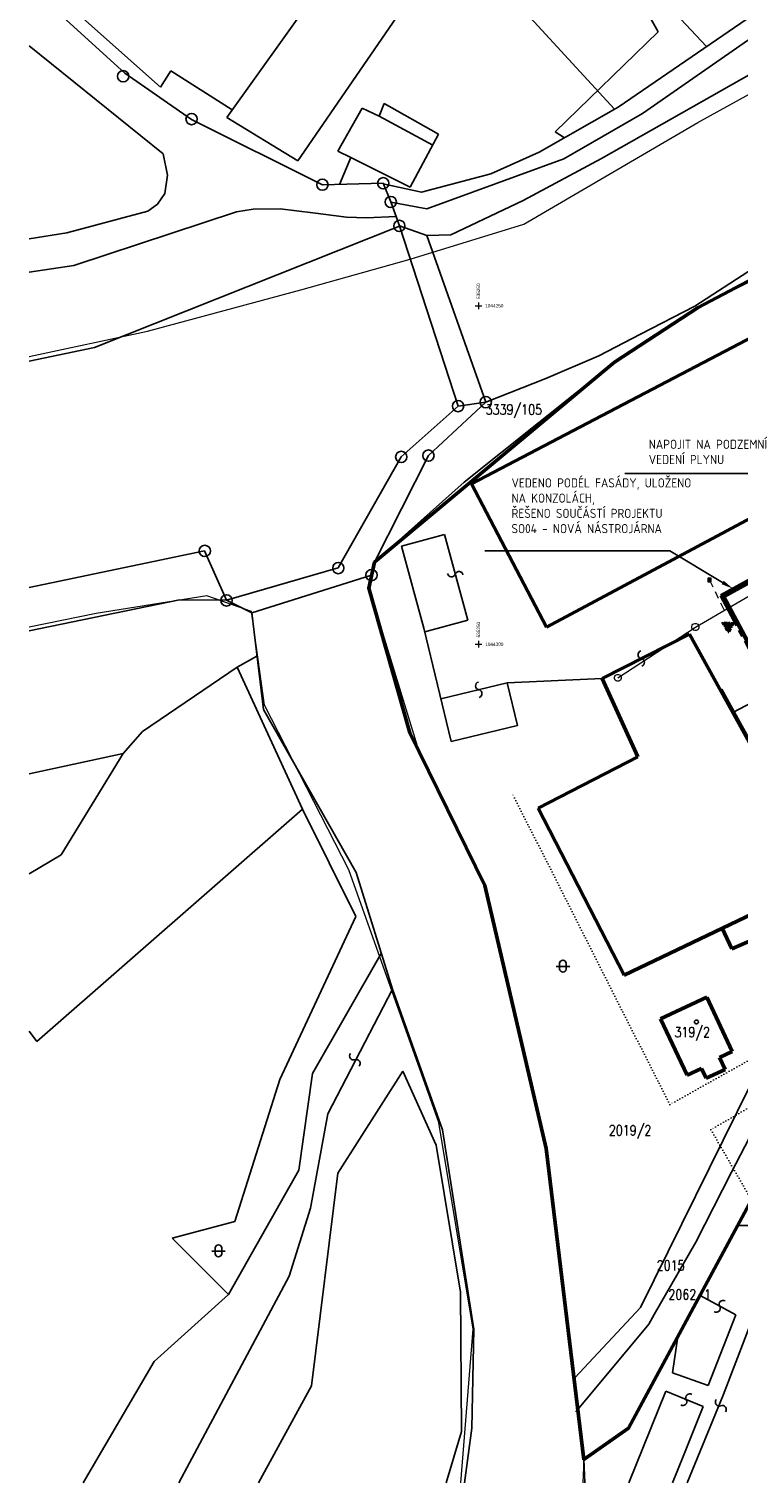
# Model space of a CAD drawing. Header units: millimetres. Extents: x 657207 to 1144608, y -1280639 to -942128.
# Tile 1 of 17: x 659497 to 764292, y -1264708 to -1049948. Entities that reach past the tile are written whole.
import ezdxf
from ezdxf import colors
from ezdxf.entities.mleader import LeaderData, LeaderLine
from ezdxf.enums import TextEntityAlignment as Align
from ezdxf.lldxf.tags import DXFTag
from ezdxf.math import Vec2, Vec3

# ---------------------------------------------------------------- set-up
doc = ezdxf.new("R2010")
doc.units = ezdxf.units.MM
for name, pattern in [('DASHDOT', [0.5, 0.25, -0.125, 0, -0.125]), ('DGN Style 2', [1864.39533, 1118.637198, -745.758132]), ('DOT2', [0.875, 0.125, -0.75]), ('I-PLYN', [760, 500, -80, 100, -80])]:
    doc.linetypes.add(name, pattern=pattern)
for name, color, linetype, lineweight in [('hranice', 3, 'Continuous', 20), ('IN_C_TENKA', 7, 'Continuous', 18), ('IN_NS_TLUSTA', 1, 'Continuous', 60), ('OstKanDest', 32, '626B', 13), ('OstPlynNtl', 30, '633B', 13), ('Plyn', 7, 'Continuous', 30), ('Vrstva 1', 7, 'Continuous', 0), ('Vrstva 34', 7, 'Continuous', 0), ('Vrstva 39', 7, 'Continuous', 0)]:
    doc.layers.add(name, color=color, linetype=linetype, lineweight=lineweight)
doc.layers.add('IN_MODUL_SYSTEM', color=7, linetype='DASHDOT')
doc.layers.add('KATASTR', color=251, linetype='Continuous')
doc.styles.add('iso', font='isocp.shx')
doc.styles.add('Koty', font='romand.shx', dxfattribs={"width": 0.8})
doc.styles.get("Standard").update_dxf_attribs({"font": 'iso.shx'})
doc.styles.add('Style-cs_Working', font='cs_Working.shx')
doc.linetypes.add('626B', pattern='A,5,-2,5,-5.5,[150,stn.shx,S=0.1,R=0,X=0,Y=0],-5.5,5,-2', length=30)
doc.linetypes.add('633B', pattern='A,5,-2,5,-5.5,[155,stn.shx,S=0.1,R=0,X=0,Y=0],-5.5,5,-2', length=30)
tags = doc.linetypes.add('PLYN', pattern='A,12.7,-5.08,["GAS",Standard,S=2.54,R=0,X=-2.54,Y=-1.27],-6.35', length=24.13).pattern_tags.tags
tags[6] = DXFTag(74, 10)

# ---------------------------------------------------------------- blocks, each defined once
blk = doc.blocks.new('Z620')
at = {"layer": 'Vrstva 34', "color": 32, "linetype": 'Continuous', "lineweight": 13}
for p, q in [((-0.5, 0.1), (-0.45, 0.25)), ((-0.5, -0.1), (-0.5, 0.1)), ((-0.45, 0.25), (-0.35, 0.4)), ((-0.35, 0.4), (-0.1, 0.5)), ((-0.1, 0.5), (0.1, 0.5)), ((0.1, 0.5), (0.35, 0.4)), ((0.35, 0.4), (0.45, 0.25)), ((0.45, 0.25), (0.5, 0.1)), ((0.5, 0.1), (0.5, -0.1)), ((-0.4, -0.35), (-0.5, -0.1)), ((-0.25, -0.45), (-0.4, -0.35)), ((-0.1, -0.5), (-0.25, -0.45)), ((0.1, -0.5), (-0.1, -0.5)), ((0.25, -0.45), (0.1, -0.5)), ((0.4, -0.35), (0.25, -0.45)), ((0.5, -0.1), (0.4, -0.35))]:
    blk.add_line(p, q, dxfattribs=at)
blk = doc.blocks.new('Z630')
at = {"layer": 'Vrstva 34', "color": 32, "linetype": 'Continuous', "lineweight": 0}
for p, q in [((-0.25, 0.25), (-0.25, -0.25)), ((0.25, 0.25), (-0.25, 0.25)), ((-0.25, 0.25), (-0.15, 0.15)), ((-0.15, 0.15), (0.15, 0.15)), ((0.15, 0.05), (-0.15, 0.05)), ((-0.15, 0.05), (-0.15, -0.05)), ((0.15, 0.15), (0.15, 0.05)), ((0.25, -0.25), (0.25, 0.25)), ((-0.25, -0.25), (0.25, -0.25)), ((-0.15, -0.05), (0.15, -0.05)), ((0.15, -0.15), (-0.15, -0.15)), ((0.15, -0.05), (0.15, -0.15))]:
    blk.add_line(p, q, dxfattribs=at)

msp = doc.modelspace()

# ---------------------------------------------------------------- hatches: boundary and pattern name
at = {"layer": 'IN_MODUL_SYSTEM', "ltscale": 2000}
h = msp.add_hatch(color=256, dxfattribs=at)
h.dxf.hatch_style = 1
h.paths.add_polyline_path([(763596.5, -1137650.3), (761779.3, -1137543.8), (762743.4, -1139258.3)])

# ---------------------------------------------------------------- linework, layer by layer
at = {"layer": 'IN_C_TENKA', "color": 152}
for points in [[(659496.7, -1098290.8), (676988.1, -1094578.6), (699594.6, -1088446.5), (715742.2, -1083928.2), (732535.7, -1078764.3), (758210.3, -1063756.9), (779525.1, -1051976.8), (816634.4, -1030881.4), (843165.5, -1015545), (871777.5, -1001248.3), (879320.6, -998389), (892586.2, -997869.1), (910533.7, -996829.4), (932903.1, -998389), (963075.7, -1003327.8), (1007027.8, -1007245.3), (1037813.6, -1005936.1), (1057348.4, -1004624.9)], [(1057348.4, -1041384.4), (1046760.5, -1041769.1), (1014519.8, -1040236.8), (982419.6, -1037296.2), (966102, -1034890.3), (946039.4, -1030345.7), (932493, -1028427.6), (917437.6, -1027480.7), (899750.1, -1029269.4), (883957.7, -1032004.9), (859144.3, -1037836.6), (827917.3, -1054319), (799932.1, -1069090.3), (758273.7, -1091078.7), (745936.9, -1099153.6), (734921.7, -1108329.2), (710468.3, -1128698.7), (709639.9, -1132517.9), (716976.2, -1156486.8), (727014.2, -1176889.6), (735840.2, -1215314.4), (740053.4, -1249190.8), (741413.2, -1261231), (741254.4, -1264708.1)], [(723240.7, -1264708.1), (725070, -1241987.9), (719977.4, -1211452.2), (706680, -1174130.8), (694231.4, -1149815.3), (692335, -1135975.4), (685736, -1133681.6), (669381.9, -1136262.1), (659496.7, -1138285.5)]]:
    msp.add_lwpolyline(points, dxfattribs=at)
at = {"layer": 'IN_C_TENKA', "color": 165, "lineweight": 50}
msp.add_lwpolyline([(766136.3, -1222870.8), (747987.6, -1256642.3), (741413.2, -1261231), (735840.2, -1215314.4), (726799.3, -1176452.8), (715704.9, -1153902.7), (709639.9, -1132517.9), (710468.3, -1128698.7), (745936.9, -1099153.6), (758273.7, -1091078.7), (859144.3, -1037836.6)], dxfattribs=at)
at = {"layer": 'IN_C_TENKA', "color": 3, "linetype": 'DOT2', "lineweight": 20, "ltscale": 500}
for points in [[(805840.2, -1167956.3), (784248.8, -1179895.6), (781160.5, -1187405.7), (780028.1, -1194298.5), (754085.9, -1208804.3), (730923.2, -1163023.6)], [(806225.3, -1185677.6), (760159.7, -1212507.9), (766136.3, -1222870.8)]]:
    msp.add_lwpolyline(points, dxfattribs=at)
at = {"layer": 'IN_MODUL_SYSTEM', "ltscale": 2000}
for p, q in [((761779.3, -1137543.8), (762743.4, -1139258.3)), ((763596.5, -1137650.3), (761779.3, -1137543.8)), ((763596.5, -1137650.3), (762743.4, -1139258.3))]:
    msp.add_line(p, q, dxfattribs=at)
at = {"layer": 'IN_NS_TLUSTA'}
msp.add_lwpolyline([(761998.1, -1133760.1), (769167.3, -1147151.8), (772041.6, -1152520.9), (782479.9, -1146932.7), (797247, -1139027.2), (792390.4, -1129955.4), (812872.7, -1118988.4), (811649.9, -1116673), (818845.3, -1112820.9), (814414.8, -1104872.3)], close=True, dxfattribs=at)
at = {"layer": 'KATASTR'}
for p, q in [((759523.3, -1052523), (703948.7, -993410.3)), ((745918, -1061776.6), (689251.1, -999983.3)), ((797397.2, -1029390.9), (750050.6, -1062441)), ((746453.9, -1061469.7), (785744.1, -1034573.5)), ((752374.3, -1050371.1), (744799.5, -1036861.9)), ((797397.2, -1038707.5), (743984.2, -1069089.3)), ((678895.4, -1058532.4), (659496.7, -1041237.4)), ((704549.6, -1040823.4), (688710.4, -1062988.9)), ((673635.1, -1056481.9), (659496.7, -1043572.5)), ((699180, -1069413.4), (714241.6, -1047478.3)), ((737154.4, -1065109.9), (752374.3, -1050371.1)), ((659496.7, -1052424.7), (679269.3, -1068394.5)), ((683476.5, -1063288.4), (673635.1, -1056481.9)), ((680445, -1056105.5), (678895.4, -1058532.4)), ((689498.4, -1061886.2), (680445, -1056105.5)), ((688710.4, -1062988.9), (699180, -1069413.4)), ((705071.6, -1067988.7), (708663.5, -1061607.3)), ((708663.5, -1061607.3), (711172.1, -1062803.8)), ((711172.1, -1062803.8), (711913.2, -1060923.6)), ((711172.1, -1062803.8), (719087.2, -1067081.9)), ((711913.2, -1060923.6), (719952.1, -1065481.7)), ((734797.8, -1068144.7), (746453.9, -1061469.7)), ((750050.6, -1062441), (738464.9, -1069126.3)), ((702803, -1072958.7), (683476.5, -1063288.4)), ((738539, -1066002.3), (737154.4, -1065109.9)), ((719952.1, -1065481.7), (715733.1, -1073287.5)), ((679269.3, -1068394.5), (679927, -1071512.6)), ((707013.6, -1068919.7), (705071.6, -1067988.7)), ((705330.7, -1072894.2), (707013.6, -1068919.7)), ((715733.1, -1073287.5), (707013.6, -1068919.7)), ((738464.9, -1069126.3), (718230.5, -1076521.1)), ((727660.1, -1071351.3), (734797.8, -1068144.7)), ((743984.2, -1069089.3), (732463, -1075252.4)), ((679927, -1071512.6), (679528.4, -1074252.1)), ((717444.7, -1074034.4), (727660.1, -1071351.3)), ((711755.4, -1072730), (702803, -1072958.7)), ((712895.2, -1075489.3), (711755.4, -1072730)), ((717444.7, -1074034.4), (711755.4, -1072785.4)), ((678442.3, -1075836.2), (677007.8, -1076822.8)), ((679528.4, -1074252.1), (678442.3, -1075836.2)), ((714160.4, -1079022.3), (712895.2, -1075489.3)), ((718230.5, -1076521.1), (712906, -1075502.4)), ((732463, -1075252.4), (721774.3, -1080362)), ((677007.8, -1076822.8), (665062.5, -1080050.5)), ((666108.6, -1084872.6), (690118.6, -1076952.1)), ((690118.6, -1076952.1), (692579.5, -1076543.7)), ((692579.5, -1076543.7), (696574.2, -1076504)), ((696574.2, -1076504), (701401.1, -1077116.4)), ((701401.1, -1077116.4), (706337.6, -1077729)), ((706337.6, -1077729), (709306.4, -1077838.8)), ((709306.4, -1077838.8), (713690.2, -1077629.6)), ((665062.5, -1080050.5), (659496.7, -1080948.8)), ((714160.4, -1079045.9), (669137.1, -1096966.9)), ((722838.8, -1105629.4), (714160.4, -1079022.3)), ((718227.3, -1080446.4), (714176.4, -1079006.4)), ((774641.9, -1079973.2), (757761, -1090881.1)), ((721774.3, -1080362), (718227.3, -1080446.4)), ((718227.3, -1080446.4), (726917.6, -1105057.5)), ((758273.7, -1091078.7), (774879.1, -1082705.2)), ((659496.7, -1085873.4), (666108.6, -1084872.6)), ((757761, -1090881.1), (749774.2, -1095024.1)), ((745936.9, -1099153.6), (758273.7, -1091078.7)), ((749774.2, -1095024.1), (743607.3, -1098223)), ((669137.1, -1096966.9), (659496.7, -1098991.6)), ((723728.8, -1116889.6), (745936.9, -1099153.6)), ((743607.3, -1098223), (735769.6, -1101551.5)), ((735769.6, -1101551.5), (726917.6, -1105057.5)), ((714439.3, -1113154.3), (722838.8, -1105629.4)), ((718444.7, -1112944.1), (726917.6, -1105057.5)), ((726917.6, -1105057.5), (722827.9, -1105666)), ((705132.3, -1129550.7), (714439.3, -1113154.3)), ((710468.3, -1128698.7), (718444.7, -1112944.1)), ((710468.3, -1128698.7), (723728.8, -1116889.6)), ((714454.7, -1126355.9), (720804.1, -1124611.8)), ((720804.1, -1124611.8), (724275.5, -1137249.4)), ((659496.7, -1132416.3), (685414.4, -1127032.1)), ((685414.4, -1127032.1), (688624.3, -1134322.8)), ((714454.7, -1126355.9), (717781, -1138465.4)), ((688624.3, -1134322.8), (705132.3, -1129550.7)), ((709639.9, -1132517.9), (710468.3, -1128698.7)), ((710054.1, -1130608.3), (692364.2, -1136188.2)), ((715704.9, -1153902.7), (709639.9, -1132517.9)), ((681710, -1134272.1), (659496.7, -1138859.9)), ((688665.8, -1134288.9), (681710, -1134272.1)), ((692364.2, -1136188.2), (688665.8, -1134288.9)), ((692364.2, -1136188.2), (694101.5, -1150478.7)), ((724275.5, -1137249.4), (717926.1, -1138993.5)), ((717781, -1138465.4), (721823.5, -1155205.7)), ((744086.1, -1145862.4), (756995.1, -1139332.4)), ((756995.1, -1139332.4), (763388.4, -1150916.7)), ((676254.7, -1153689.5), (690192.1, -1144214.7)), ((690192.1, -1144214.7), (693141.7, -1142583.5)), ((699843.8, -1165172), (690192.1, -1144214.7)), ((730084.8, -1146526.4), (720298.3, -1148889.7)), ((730084.8, -1146526.4), (744086.1, -1145862.4)), ((731610, -1152842.4), (730084.8, -1146526.4)), ((763388.4, -1150916.7), (771265.6, -1146741.6)), ((694101.5, -1150478.7), (707780.6, -1174550.1)), ((721823.5, -1155205.7), (731610, -1152842.4)), ((673384.5, -1156974.3), (676254.7, -1153689.5)), ((726799.3, -1176452.8), (715704.9, -1153902.7)), ((673384.5, -1156974.3), (659496.7, -1159973.5)), ((664256.3, -1171952), (673384.5, -1156974.3)), ((699843.8, -1165172), (660617.4, -1199503.6)), ((707740.6, -1181018.8), (699843.8, -1165172)), ((659496.7, -1174725.7), (664256.3, -1171952)), ((707780.6, -1174550.1), (713133.3, -1191786.5)), ((735840.2, -1215314.4), (726799.3, -1176452.8)), ((696510.4, -1205103.3), (707740.6, -1181018.8)), ((711487.8, -1186487.7), (701345, -1204253.4)), ((703604.8, -1210170.1), (713133.3, -1191786.5)), ((713133.3, -1191786.5), (720530.8, -1212532.7)), ((660617.4, -1199503.6), (659496.7, -1197962.7)), ((774150.8, -1197581.3), (763219.1, -1218816.3)), ((701345, -1204253.4), (699323.4, -1218491.6)), ((714687.1, -1203882.3), (705065.3, -1218932.7)), ((719587.6, -1214811.7), (714687.1, -1203882.3)), ((764161.5, -1226662.3), (775795.3, -1204326.2)), ((689883.3, -1226108.9), (696510.4, -1205103.3)), ((749779.2, -1238808.7), (766075.3, -1205814.8)), ((701023.8, -1224117.8), (703604.8, -1210170.1)), ((720530.8, -1212532.7), (725172.5, -1242010.5)), ((723205.3, -1236532), (719587.6, -1214811.7)), ((740053.4, -1249190.8), (735840.2, -1215314.4)), ((699323.4, -1218491.6), (688926.6, -1236866.7)), ((705065.3, -1218932.7), (701215, -1250389.3)), ((763219.1, -1218816.3), (757913.1, -1229123.3)), ((697869.2, -1234148.8), (701023.8, -1224117.8)), ((680603.4, -1228575.4), (689883.3, -1226108.9)), ((747987.6, -1256642.3), (764161.5, -1226662.3)), ((766443.5, -1226687.5), (764161.5, -1226662.3)), ((688926.6, -1236866.7), (680603.4, -1228575.4)), ((757913.1, -1229123.3), (751762.6, -1239815.8)), ((681618, -1264708.1), (697869.2, -1234148.8)), ((688926.6, -1236866.7), (677952.1, -1246775.7)), ((723323.9, -1257111.4), (723205.3, -1236532)), ((740053.4, -1249190.8), (749779.2, -1238808.7)), ((763857.6, -1239880), (758569.7, -1237027.2)), ((751006.2, -1241238.2), (740238.7, -1254199.7)), ((751762.6, -1239815.8), (751006.2, -1241238.2)), ((759769.5, -1250293.5), (763857.6, -1239880)), ((725172.5, -1242010.5), (724882.1, -1256601.1)), ((755299.6, -1243088.9), (754512.2, -1248446.5)), ((761979.4, -1251764.1), (765944.1, -1241357.5)), ((677952.1, -1246775.7), (667489.2, -1264708.1)), ((740619.4, -1253741.4), (740053.4, -1249190.8)), ((754512.2, -1248446.5), (759769.5, -1250293.5)), ((701215, -1250389.3), (693376.2, -1264708.1)), ((748038.7, -1264708.1), (753481.2, -1251167)), ((753481.2, -1251167), (759039.7, -1253401.1)), ((756668, -1264708.1), (761979.4, -1251764.1)), ((741413.2, -1261231), (740619.4, -1253741.4)), ((759039.7, -1253401.1), (756171.9, -1260536.3)), ((721068.8, -1264708.1), (723323.9, -1257111.4)), ((724882.1, -1256601.1), (723798.7, -1264708.1)), ((741413.2, -1261231), (747987.6, -1256642.3)), ((756171.9, -1260536.3), (754495.1, -1264708.1)), ((741552.5, -1264708.1), (741413.2, -1261231))]:
    msp.add_line(p, q, dxfattribs=at)
at = {"layer": 'KATASTR', "color": 7, "lineweight": 50}
for p, q in [((797397.2, -1079106.3), (724808.7, -1117147.1)), ((735902.3, -1138304.6), (812616.6, -1097235.6)), ((724808.7, -1117147.1), (735902.3, -1138304.6)), ((756995.1, -1139332.4), (744086.1, -1145862.4)), ((766107.3, -1155843.3), (756995.1, -1139332.4)), ((744086.1, -1145862.4), (749361.3, -1157432)), ((749361.3, -1157432), (734674.4, -1165015)), ((734674.4, -1165015), (747364.3, -1189684.1)), ((747364.3, -1189684.1), (772128.8, -1177860)), ((777200, -1179662), (763270.9, -1185824.4)), ((763270.9, -1185824.4), (761818.7, -1182782.7)), ((752730.4, -1196176.5), (759538.1, -1192970.4)), ((759538.1, -1192970.4), (763302.9, -1200964.3)), ((756649.9, -1204498.8), (752730.4, -1196176.5)), ((763302.9, -1200964.3), (761418.3, -1201851.8)), ((761418.3, -1201851.8), (762257.1, -1203632.8)), ((758792.1, -1203489.9), (756649.9, -1204498.8)), ((759476.2, -1204942.5), (758792.1, -1203489.9)), ((762257.1, -1203632.8), (759476.2, -1204942.5))]:
    msp.add_line(p, q, dxfattribs=at)
at = {"layer": 'KATASTR'}
for points in [[(723545.4, -1130567.4, 0.7743875), (722413.2, -1130469.9, -0.78129221), (721281.9, -1130372.5)], [(749937.2, -1144070.1, 0.7743875), (749871.9, -1142935.7, -0.78129221), (749806.6, -1141802.1)], [(725952.6, -1148674.5, 0.7743875), (725887.3, -1147540, -0.78129221), (725822, -1146406.4)], [(737815.1, -1187946.9, -0.9407376), (738812, -1187946.9), (738812, -1188816.3, -0.87642233), (737815.1, -1188807.4), (737815.1, -1187946.9)], [(708228.4, -1203137.2, 0.7743875), (707593.2, -1202195, -0.78129221), (706958.5, -1201253.4)], [(686954.5, -1229996.5, -0.9407376), (687951.4, -1229996.5), (687951.4, -1230866, -0.87642233), (686954.5, -1230857), (686954.5, -1229996.5)], [(760646.6, -1239421.6, 0.7743875), (761452, -1238619.9, -0.78129221), (762256.7, -1237818.9)], [(757353.3, -1251629.5, 0.7743875), (756528.9, -1252411.5, -0.78129221), (755705.1, -1253193)], [(762293.8, -1254228.4, 0.7743875), (761623.8, -1253310.5, -0.78129221), (760954.4, -1252393.4)]]:
    msp.add_lwpolyline(points, format="xyb", dxfattribs=at)
for points in [[(737316.3, -1188445.1), (739310.2, -1188445.1)], [(686455.8, -1230494.7), (688449.6, -1230494.7)]]:
    msp.add_lwpolyline(points, dxfattribs=at)
for centre, radius in [((673381.8, -1056911.8), 833.4), ((683481.6, -1063235.5), 833.4), ((702803, -1072935.2), 833.4), ((711779, -1072730), 833.4), ((712895.2, -1075489.3), 833.4), ((714160.4, -1079022.3), 833.4), ((722827.9, -1105642.5), 833.4), ((726917.6, -1105057.5), 833.4), ((714439.3, -1113154.3), 833.4), ((718444.7, -1112944.1), 833.4), ((685437.9, -1127032.1), 833.4), ((705150.3, -1129572.5), 833.4), ((710054.1, -1130608.3), 833.4), ((688642.3, -1134344.5), 833.4), ((758017.8, -1196612.7), 285.6)]:
    msp.add_circle(centre, radius, dxfattribs=at)
at = {"layer": 'OstKanDest', "ltscale": 500}
for p, q in [((757862.2, -1138276.4), (789426.2, -1119893.4)), ((746412.2, -1145777.4), (757862.2, -1138276.4))]:
    msp.add_line(p, q, dxfattribs=at)
at = {"layer": 'OstPlynNtl', "linetype": 'PLYN', "ltscale": 300}
msp.add_line((766369.9, -1155698.3), (761813.9, -1147442.9), dxfattribs=at)
at = {"layer": 'Plyn', "color": 20, "linetype": 'I-PLYN', "lineweight": 50, "ltscale": 10}
for q in [(771938, -1127894.8), (772860.8, -1154712.1)]:
    msp.add_line((761627.2, -1133628.1), q, dxfattribs=at)
at = {"layer": 'Vrstva 1', "color": 3, "linetype": 'Continuous', "lineweight": 0}
for p, q in [((725333.2, -1090819.4), (726333.2, -1090819.4)), ((725833.2, -1090319.4), (725833.2, -1091319.4)), ((725833.2, -1140319.4), (725833.2, -1141319.4)), ((725333.2, -1140819.4), (726333.2, -1140819.4))]:
    msp.add_line(p, q, dxfattribs=at)
at = {"layer": 'Vrstva 34', "color": 32, "linetype": 'DGN Style 2', "lineweight": 13}
msp.add_line((759945.2, -1131330.4), (762085.2, -1135710.4), dxfattribs=at)

# ---------------------------------------------------------------- block references
at = {"layer": 'Vrstva 34', "color": 32, "linetype": 'Continuous', "lineweight": 13, "xscale": 1000, "yscale": 1000, "zscale": 1000}
for name, p in [('Z630', (759945.2, -1131330.4)), ('Z620', (757862.2, -1138276.4)), ('Z620', (746412.2, -1145777.4))]:
    msp.add_blockref(name, p, dxfattribs=at)

# ---------------------------------------------------------------- texts
at = {"layer": 'KATASTR', "char_height": 1500, "width": 486.766, "attachment_point": 1, "style": 'Koty'}
for s, insert in [('3339/105', (726898.5, -1105406.6)), ('319/2', (754777.2, -1197382.9)), ('2019/2', (745091.7, -1211867)), ('2015', (752150.3, -1231834)), ('2062/1', (753882.8, -1236130))]:
    msp.add_mtext(s, dxfattribs=dict(at, insert=insert))
at = {"layer": 'Vrstva 39', "color": 2, "linetype": 'Continuous', "lineweight": 0, "style": 'Style-cs_Working'}
for p in [(725833.2, -1089819.4), (725833.2, -1139819.4)]:
    msp.add_text('535250', height=500, rotation=90, dxfattribs=at).set_placement(p, align=Align.MIDDLE_LEFT)
for s, p in [('1044250', (726833.2, -1090819.4)), ('1044300', (726833.2, -1140819.4))]:
    msp.add_text(s, height=500, dxfattribs=at).set_placement(p, align=Align.MIDDLE_LEFT)

# ---------------------------------------------------------------- leaders
at = {"layer": 'hranice'}
ml = msp.add_multileader_mtext('Standard', dxfattribs=at)
ml.set_content('{\\H0.75x;NAPOJIT NA PODZEMNÍ VEDENÍ PLYNU}', color=256, style='iso')
ml.set_leader_properties()
ml.build(insert=Vec2(0, 0))
ml.multileader.update_dxf_attribs({"text_left_attachment_type": 5, "text_right_attachment_type": 5, "arrow_head_size": 1800})
ctx = ml.context
ctx.base_point, ctx.char_height, ctx.arrow_head_size, ctx.plane_origin = Vec3(750984.9, -1115573.7), 1800, 1800, Vec3(710044.2, -1142621.7)
ctx.left_attachment, ctx.right_attachment = 5, 5
notes = []
notes.append((ctx, [(0, (1, 1, 0), (768951.9, -1115573.7), (-1, 0), 8, [(0, [(771936, -1127759.4)], 0, [])])]))
ctx.mtext.insert, ctx.mtext.width, ctx.mtext.defined_height, ctx.mtext.flow_direction = Vec3(750986.9, -1110608.7), 21301.012, 7687, 5
ml = msp.add_multileader_mtext('Standard', dxfattribs=at)
ml.set_content('{\\H0.75x;VEDENO PODÉL FASÁDY, ULOŽENO NA KONZOLÁCH,\\PŘEŠENO SOUČÁSTÍ PROJEKTU\\PSO04 - NOVÁ NÁSTROJÁRNA}', color=256, style='iso')
ml.set_leader_properties()
ml.build(insert=Vec2(0, 0))
ml.multileader.update_dxf_attribs({"text_left_attachment_type": 5, "text_right_attachment_type": 5, "arrow_head_size": 1800})
ctx = ml.context
ctx.base_point, ctx.char_height, ctx.arrow_head_size, ctx.plane_origin = Vec3(730719.3, -1127021.8), 1800, 1800, Vec3(701424.7, -1150565.8)
ctx.left_attachment, ctx.right_attachment = 5, 5
notes.append((ctx, [(0, (1, 1, 0), (754093.1, -1127021.8), (-1, 0), 8, [(0, [(763435.9, -1132622.3)], 0, [])])]))
ctx.mtext.insert, ctx.mtext.width, ctx.mtext.defined_height, ctx.mtext.flow_direction = Vec3(730721.3, -1116311.8), 27032.4, 7687, 5
for ctx, leaders in notes:
    for number, flags, end, landing, length, lines in leaders:
        leader = LeaderData()
        leader.index, (leader.has_last_leader_line, leader.has_dogleg_vector, leader.attachment_direction) = number, flags
        leader.last_leader_point, leader.dogleg_vector, leader.dogleg_length = Vec3(end), Vec3(landing), length
        for number, points, colour, breaks in lines:
            line = LeaderLine()
            line.index, line.vertices, line.color, line.breaks = number, Vec3.list(points), colors.encode_raw_color(colour), breaks
            leader.lines.append(line)
        ctx.leaders.append(leader)

doc.saveas('drawing.dxf')
